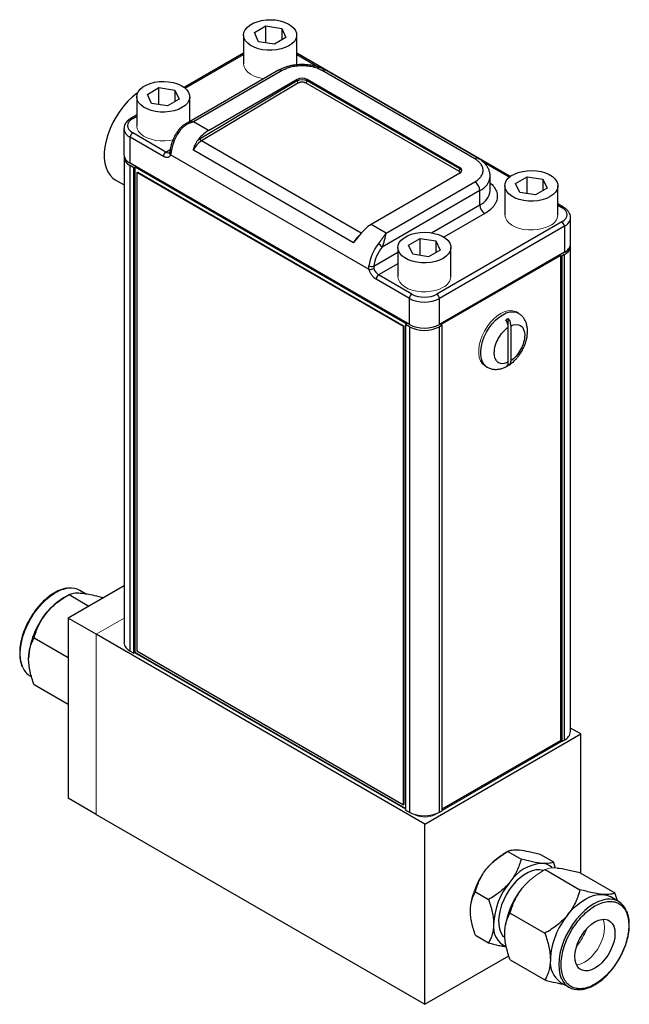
# Model space of a CAD drawing. Header units: inches. Extents: x 3.9 to 15.7, y 1.4 to 9.7.
# Tile 5 of 5: x 13 to 15.7, y 3.8 to 8.2. Entities that reach past the tile are written whole.
import ezdxf

# ---------------------------------------------------------------- set-up
doc = ezdxf.new("R2010")
doc.units = ezdxf.units.IN
doc.header["$MEASUREMENT"] = 0

msp = doc.modelspace()

# ---------------------------------------------------------------- linework, layer by layer
at = {"color": 7, "linetype": 'Continuous', "lineweight": 25}
for p, q in [((14.0571, 8.0997), (14.1081, 8.1292)), ((14.1081, 8.1292), (14.1778, 8.1184)), ((14.1081, 8.0545), (14.1081, 8.1292)), ((14.0096, 8.0889), (14.0096, 7.9613)), ((14.0758, 8.0595), (14.0571, 8.0997)), ((14.1778, 8.1184), (14.1965, 8.0781)), ((14.1778, 8.1184), (14.1778, 8.0674)), ((14.244, 7.9613), (14.244, 8.0889)), ((14.1455, 8.0487), (14.0758, 8.0595)), ((14.1965, 8.0781), (14.1455, 8.0487)), ((14.0096, 8.0087), (13.7475, 7.8574)), ((15.187, 7.4643), (14.244, 8.0087)), ((14.1638, 7.9331), (13.7502, 7.6943)), ((14.1795, 7.9316), (13.7879, 7.7055)), ((15.0305, 7.5423), (14.3563, 7.9316)), ((15.0461, 7.5439), (14.3719, 7.9331)), ((14.2458, 7.8867), (13.8174, 7.6307)), ((14.2512, 7.8775), (13.8228, 7.6216)), ((13.8542, 7.6672), (14.2458, 7.8933)), ((14.2458, 7.8867), (14.2458, 7.8933)), ((14.2847, 7.8779), (14.959, 7.4887)), ((14.29, 7.8933), (14.9642, 7.5041)), ((14.29, 7.887), (14.29, 7.8933)), ((14.9642, 7.4978), (14.29, 7.887)), ((13.5847, 7.827), (13.6358, 7.8565)), ((13.6034, 7.7868), (13.5847, 7.827)), ((13.6358, 7.8565), (13.7055, 7.8457)), ((13.6358, 7.7818), (13.6358, 7.8565)), ((13.7055, 7.8457), (13.7242, 7.8055)), ((13.7055, 7.8457), (13.7055, 7.7947)), ((13.5373, 7.8162), (13.5373, 7.6887)), ((13.6731, 7.776), (13.6034, 7.7868)), ((13.7242, 7.8055), (13.6731, 7.776)), ((13.7716, 7.7067), (13.7716, 7.8162)), ((13.5373, 7.736), (13.5118, 7.7213)), ((13.7521, 7.6954), (13.7504, 7.6941)), ((13.8542, 7.6672), (13.7879, 7.7055)), ((13.4811, 7.6759), (13.4811, 7.5609)), ((13.6664, 7.5721), (13.5197, 7.6568)), ((13.5086, 7.5226), (13.5086, 7.6376)), ((13.6553, 7.5529), (13.5086, 7.6376)), ((14.4954, 7.1713), (13.7876, 7.58)), ((13.4813, 7.5511), (13.4813, 5.4076)), ((14.7414, 6.8109), (13.5086, 7.5226)), ((14.5636, 7.0536), (13.6864, 7.56)), ((13.5252, 7.5032), (13.5088, 7.5127)), ((13.5088, 5.3693), (13.5088, 7.5127)), ((13.5252, 7.5032), (13.5305, 7.5063)), ((13.5252, 5.3598), (13.5252, 7.5032)), ((13.5305, 7.5063), (14.7301, 6.8137)), ((13.5305, 5.3628), (13.5305, 7.5063)), ((13.5381, 7.4815), (13.5417, 7.4835)), ((14.7155, 6.8018), (13.5381, 7.4815)), ((13.5381, 7.4815), (13.5381, 5.3707)), ((14.9642, 7.4785), (14.5726, 7.2525)), ((14.9642, 7.4978), (14.9642, 7.5041)), ((13.4426, 7.4502), (13.4813, 7.4278)), ((14.6389, 7.2142), (15.0305, 7.4403)), ((15.0983, 7.4025), (15.0983, 7.4658)), ((15.2104, 7.4339), (15.2614, 7.4634)), ((15.2291, 7.3937), (15.2104, 7.4339)), ((15.2614, 7.4634), (15.3311, 7.4526)), ((15.2614, 7.3887), (15.2614, 7.4634)), ((15.3311, 7.4526), (15.3498, 7.4124)), ((15.3311, 7.4526), (15.3311, 7.4016)), ((15.0526, 7.402), (14.6212, 7.153)), ((15.0526, 7.3387), (15.0526, 7.402)), ((15.1629, 7.4231), (15.1629, 7.2956)), ((15.2988, 7.3829), (15.2291, 7.3937)), ((15.3498, 7.4124), (15.2988, 7.3829)), ((15.3973, 7.2956), (15.3973, 7.4231)), ((15.4227, 7.3282), (15.3973, 7.3429)), ((15.4149, 7.2637), (14.863, 6.9451)), ((15.4534, 7.1678), (15.4534, 7.2828)), ((14.6389, 7.2142), (14.5726, 7.2525)), ((15.4259, 7.2445), (14.874, 6.9259)), ((15.4259, 7.2445), (15.4259, 7.1295)), ((14.738, 7.1612), (14.7891, 7.1907)), ((14.7891, 7.1907), (14.8588, 7.1799)), ((14.7891, 7.116), (14.7891, 7.1907)), ((14.8588, 7.1799), (14.8774, 7.1397)), ((14.8588, 7.1799), (14.8588, 7.1289)), ((14.6906, 7.1505), (14.6906, 7.0229)), ((14.7567, 7.121), (14.738, 7.1612)), ((14.8774, 7.1397), (14.8264, 7.1102)), ((15.4259, 7.1295), (14.874, 6.8109)), ((14.9249, 7.0229), (14.9249, 7.1505)), ((15.4533, 5.0145), (15.4533, 7.158)), ((14.8264, 7.1102), (14.7567, 7.121)), ((14.8804, 6.8109), (15.409, 7.116)), ((15.409, 7.116), (15.4143, 7.113)), ((15.409, 7.116), (15.409, 4.9726)), ((15.4257, 7.1196), (15.4143, 7.113)), ((15.4143, 7.113), (15.4143, 4.9695)), ((15.4257, 7.1196), (15.4257, 4.9762)), ((14.7414, 6.9259), (14.5947, 7.0106)), ((14.7525, 6.9451), (14.6058, 7.0298)), ((14.7414, 6.8109), (14.7414, 6.9259)), ((14.874, 6.8109), (14.874, 6.9259)), ((15.1783, 6.7989), (15.1783, 6.8377)), ((15.2223, 6.8611), (15.2134, 6.8662)), ((14.7155, 6.8018), (14.719, 6.8038)), ((14.7155, 4.691), (14.7155, 6.8018)), ((14.7301, 6.8137), (14.7248, 6.8107)), ((14.7413, 6.8012), (14.7248, 6.8107)), ((14.7248, 6.8107), (14.7248, 4.6673)), ((14.7413, 6.8012), (14.7413, 4.6578)), ((14.8857, 6.8078), (14.8742, 6.8012)), ((14.8742, 4.6578), (14.8742, 6.8012)), ((14.8857, 6.8078), (14.8804, 6.8109)), ((14.8857, 4.6644), (14.8857, 6.8078)), ((15.1783, 6.6442), (15.1783, 6.7989)), ((15.1889, 6.805), (15.1889, 6.6504)), ((15.0759, 6.628), (15.0848, 6.6229)), ((15.0884, 6.621), (15.0849, 6.6228)), ((13.4813, 5.6574), (13.2343, 5.5149)), ((13.2385, 5.6181), (13.2146, 5.6043)), ((13.2386, 5.6182), (13.3259, 5.5678)), ((13.3114, 5.6224), (13.2869, 5.6366)), ((13.2343, 5.5149), (13.2343, 4.7193)), ((13.3582, 5.4434), (13.2343, 5.5149)), ((14.81, 4.6053), (13.3582, 5.4434)), ((13.2343, 5.3389), (13.0839, 5.4257)), ((13.5088, 5.3693), (13.5252, 5.3598)), ((13.5305, 5.3628), (13.5252, 5.3598)), ((14.7248, 4.6734), (13.5305, 5.3628)), ((13.5381, 5.3707), (14.7155, 4.691)), ((13.0682, 5.2577), (13.0735, 5.2546)), ((13.2343, 5.1327), (13.0839, 5.2195)), ((14.81, 4.6053), (15.499, 5.003)), ((15.499, 5.003), (15.4533, 5.0294)), ((15.499, 4.3887), (15.499, 5.003)), ((15.409, 4.9726), (14.8857, 4.6705)), ((15.4143, 4.9695), (15.409, 4.9726)), ((15.4143, 4.9695), (15.4257, 4.9762)), ((13.3582, 4.6477), (13.2343, 4.7193)), ((14.719, 4.6931), (14.7155, 4.691)), ((14.7248, 4.6673), (14.7413, 4.6578)), ((14.8742, 4.6578), (14.8857, 4.6644)), ((13.3582, 4.6477), (14.81, 3.8096)), ((14.81, 3.8096), (14.81, 4.6053)), ((15.1767, 4.4845), (15.1545, 4.4717)), ((15.1767, 4.4846), (15.2348, 4.451)), ((15.3204, 4.4717), (15.3784, 4.4382)), ((15.3868, 4.4106), (15.3784, 4.4382)), ((15.3411, 4.4044), (15.4947, 4.3157)), ((15.4957, 4.3906), (15.6494, 4.3019)), ((15.0331, 4.3059), (15.0912, 4.2724)), ((15.6652, 4.2637), (15.628, 4.2851)), ((15.6601, 4.2666), (15.6494, 4.3019)), ((15.1864, 4.212), (15.3401, 4.1233)), ((15.0331, 4.1144), (15.0912, 4.0808)), ((14.81, 3.8096), (15.181, 4.0238)), ((15.1864, 4.0058), (15.3401, 3.917)), ((15.4093, 3.9062), (15.4464, 3.8848))]:
    msp.add_line(p, q, dxfattribs=at)
at = {"color": 8, "linetype": 'Continuous', "lineweight": 25}
for p, q in [((13.7513, 7.8543), (14.0096, 8.0034)), ((14.244, 8.0034), (14.3438, 7.9457)), ((13.5197, 7.7205), (13.5373, 7.7307)), ((14.5289, 7.214), (13.8228, 7.6216)), ((13.6664, 7.5721), (13.6852, 7.5829)), ((15.069, 7.5271), (15.1832, 7.4612)), ((14.8393, 7.2156), (15.0526, 7.3387)), ((15.3973, 7.3376), (15.4149, 7.3274)), ((15.0747, 7.3005), (14.8941, 7.1962)), ((14.5845, 7.0685), (14.6906, 7.1297)), ((14.6906, 7.0787), (14.6058, 7.0298)), ((14.766, 4.6475), (14.766, 4.6468)), ((14.8544, 4.6468), (14.8544, 4.649))]:
    msp.add_line(p, q, dxfattribs=at)
at = {"color": 144, "linetype": 'Continuous', "lineweight": 18}
for p, q in [((14.244, 7.9613), (14.2438, 7.9571)), ((14.719, 6.8038), (13.5417, 7.4835)), ((14.719, 4.6931), (14.719, 6.8038)), ((13.4813, 5.5144), (13.3582, 5.4434)), ((13.3582, 5.4434), (13.3582, 4.6477)), ((13.528, 5.3614), (14.7248, 4.6705)), ((14.8857, 4.6648), (15.4139, 4.9697)), ((14.8544, 4.6468), (14.867, 4.654)), ((14.7633, 4.6483), (14.766, 4.6468))]:
    msp.add_line(p, q, dxfattribs=at)
at = {"color": 7, "linetype": 'Continuous', "lineweight": 25, "flags": 128}
for points in [[(14.2097, 8.0411), (14.1935, 8.0333), (14.1753, 8.0273), (14.1554, 8.0233), (14.1347, 8.0214), (14.1137, 8.0217), (14.0931, 8.0241), (14.0736, 8.0286), (14.0558, 8.0351), (14.0403, 8.0433), (14.0276, 8.0529), (14.018, 8.0637), (14.012, 8.0753), (14.0096, 8.0874), (14.011, 8.0995), (14.0162, 8.1113), (14.0249, 8.1223), (14.0368, 8.1323), (14.0517, 8.1408), (14.069, 8.1478), (14.0881, 8.1528), (14.1085, 8.1557), (14.1294, 8.1566), (14.1503, 8.1552), (14.1704, 8.1517), (14.1891, 8.1462), (14.2059, 8.1389), (14.22, 8.1299), (14.2312, 8.1196), (14.239, 8.1084), (14.2432, 8.0965), (14.2437, 8.0844), (14.2404, 8.0724), (14.2335, 8.0609), (14.2231, 8.0504), (14.2097, 8.0411)], [(13.7373, 7.7684), (13.7212, 7.7606), (13.7029, 7.7546), (13.6831, 7.7506), (13.6623, 7.7487), (13.6413, 7.749), (13.6207, 7.7514), (13.6012, 7.756), (13.5835, 7.7624), (13.5679, 7.7706), (13.5552, 7.7802), (13.5457, 7.7911), (13.5396, 7.8027), (13.5373, 7.8147), (13.5387, 7.8268), (13.5438, 7.8386), (13.5525, 7.8496), (13.5645, 7.8596), (13.5793, 7.8682), (13.5966, 7.8751), (13.6157, 7.8801), (13.6361, 7.8831), (13.6571, 7.8839), (13.678, 7.8825), (13.6981, 7.879), (13.7168, 7.8735), (13.7335, 7.8662), (13.7477, 7.8572), (13.7589, 7.8469), (13.7667, 7.8357), (13.7709, 7.8238), (13.7714, 7.8117), (13.7681, 7.7997), (13.7611, 7.7883), (13.7508, 7.7777), (13.7373, 7.7684)], [(13.5411, 7.8334), (13.5392, 7.832), (13.5187, 7.8157), (13.4989, 7.7968), (13.48, 7.7756), (13.4624, 7.7525), (13.4463, 7.7279), (13.432, 7.7021), (13.4197, 7.6755), (13.4097, 7.6486), (13.402, 7.6218), (13.3968, 7.5954), (13.3942, 7.57), (13.3942, 7.5459), (13.3968, 7.5235), (13.402, 7.5032), (13.4097, 7.4852), (13.4197, 7.4699), (13.432, 7.4575), (13.4426, 7.4502)], [(13.5115, 7.7211), (13.5118, 7.7213), (13.5119, 7.7213)], [(15.3629, 7.3753), (15.3468, 7.3675), (15.3285, 7.3615), (15.3087, 7.3575), (15.288, 7.3556), (15.267, 7.3559), (15.2464, 7.3583), (15.2269, 7.3629), (15.2091, 7.3693), (15.1936, 7.3775), (15.1809, 7.3871), (15.1713, 7.398), (15.1653, 7.4096), (15.1629, 7.4216), (15.1643, 7.4337), (15.1695, 7.4455), (15.1782, 7.4565), (15.1901, 7.4665), (15.205, 7.4751), (15.2223, 7.482), (15.2414, 7.487), (15.2618, 7.49), (15.2827, 7.4908), (15.3036, 7.4894), (15.3237, 7.4859), (15.3424, 7.4804), (15.3591, 7.4731), (15.3733, 7.4641), (15.3845, 7.4538), (15.3923, 7.4426), (15.3965, 7.4307), (15.397, 7.4186), (15.3937, 7.4066), (15.3868, 7.3952), (15.3764, 7.3846), (15.3629, 7.3753)], [(14.8906, 7.1026), (14.8745, 7.0948), (14.8562, 7.0889), (14.8364, 7.0849), (14.8156, 7.083), (14.7946, 7.0832), (14.774, 7.0857), (14.7545, 7.0902), (14.7367, 7.0966), (14.7212, 7.1048), (14.7085, 7.1145), (14.699, 7.1253), (14.6929, 7.1369), (14.6906, 7.1489), (14.692, 7.161), (14.6971, 7.1728), (14.7058, 7.1838), (14.7178, 7.1938), (14.7326, 7.2024), (14.7499, 7.2093), (14.769, 7.2143), (14.7894, 7.2173), (14.8104, 7.2181), (14.8312, 7.2167), (14.8514, 7.2132), (14.8701, 7.2077), (14.8868, 7.2004), (14.901, 7.1914), (14.9122, 7.1812), (14.92, 7.1699), (14.9242, 7.158), (14.9247, 7.1459), (14.9214, 7.1339), (14.9144, 7.1225), (14.9041, 7.1119), (14.8906, 7.1026)], [(15.3327, 4.4001), (15.3313, 4.4005), (15.3165, 4.4033), (15.3004, 4.4027), (15.2834, 4.3988), (15.2659, 4.3917), (15.2482, 4.3814), (15.2306, 4.3683), (15.2137, 4.3526), (15.1976, 4.3347), (15.1828, 4.3148), (15.1696, 4.2935), (15.1583, 4.2713), (15.149, 4.2485), (15.1421, 4.2256), (15.1376, 4.2032), (15.1357, 4.1817), (15.1363, 4.1617), (15.1395, 4.1434), (15.1453, 4.1273), (15.1534, 4.1138), (15.1623, 4.1042)], [(15.4413, 4.2057), (15.4595, 4.2265), (15.4786, 4.2451), (15.4985, 4.2611), (15.5187, 4.2743), (15.5389, 4.2844), (15.5587, 4.2913), (15.5779, 4.2948), (15.596, 4.295)], [(15.596, 4.295), (15.6128, 4.2917), (15.628, 4.2851)], [(15.5611, 4.1732), (15.5764, 4.1805), (15.5913, 4.1845), (15.6053, 4.1851), (15.6179, 4.1821), (15.6288, 4.1758), (15.6376, 4.1664), (15.6441, 4.154), (15.6481, 4.1391), (15.6495, 4.1222), (15.6481, 4.1037), (15.6441, 4.0842), (15.6376, 4.0643), (15.6288, 4.0446), (15.6179, 4.0258), (15.6053, 4.0083), (15.5913, 3.9927), (15.5764, 3.9795), (15.5611, 3.9691), (15.5457, 3.9618), (15.5309, 3.9578), (15.5169, 3.9572), (15.5043, 3.9602), (15.4934, 3.9665), (15.4845, 3.9759), (15.478, 3.9883), (15.474, 4.0032), (15.4727, 4.0201), (15.474, 4.0386), (15.478, 4.0581), (15.4845, 4.078), (15.4934, 4.0977), (15.5043, 4.1165), (15.5169, 4.134), (15.5309, 4.1496), (15.5457, 4.1628), (15.5611, 4.1732)]]:
    msp.add_lwpolyline(points, dxfattribs=at)
at = {"color": 144, "linetype": 'Continuous', "lineweight": 18, "flags": 128}
for points in [[(14.0989, 7.8956), (14.0931, 7.8965), (14.0736, 7.9011), (14.0558, 7.9075), (14.0403, 7.9157), (14.0276, 7.9253), (14.018, 7.9361), (14.012, 7.9478), (14.0096, 7.9598), (14.0096, 7.9613)], [(13.6976, 7.6258), (13.6831, 7.6231), (13.6623, 7.6212), (13.6413, 7.6214), (13.6207, 7.6239), (13.6012, 7.6284), (13.5835, 7.6348), (13.5679, 7.643), (13.5552, 7.6527), (13.5457, 7.6635), (13.5396, 7.6751), (13.5373, 7.6871), (13.5373, 7.6887)], [(15.3629, 7.2477), (15.3468, 7.2399), (15.3285, 7.234), (15.3087, 7.23), (15.288, 7.2281), (15.267, 7.2283), (15.2464, 7.2308), (15.2269, 7.2353), (15.2091, 7.2417), (15.1936, 7.2499), (15.1809, 7.2596), (15.1713, 7.2704), (15.1653, 7.282), (15.1629, 7.294), (15.1629, 7.2956)], [(14.8906, 6.975), (14.8745, 6.9673), (14.8562, 6.9613), (14.8364, 6.9573), (14.8156, 6.9554), (14.7946, 6.9556), (14.774, 6.9581), (14.7545, 6.9626), (14.7367, 6.969), (14.7212, 6.9772), (14.7085, 6.9869), (14.699, 6.9977), (14.6929, 7.0093), (14.6906, 7.0214), (14.6906, 7.0229)], [(15.0759, 6.628), (15.0731, 6.6297), (15.0633, 6.6387), (15.0556, 6.6506), (15.0504, 6.6651), (15.0478, 6.6819), (15.0478, 6.7004), (15.0504, 6.7202), (15.0556, 6.7408), (15.0633, 6.7615), (15.0731, 6.7818), (15.085, 6.8012), (15.0984, 6.8191), (15.1131, 6.835), (15.1287, 6.8486), (15.1447, 6.8593), (15.1607, 6.8671), (15.1762, 6.8715), (15.1909, 6.8725), (15.2044, 6.8701), (15.2134, 6.8662)], [(15.5962, 4.1851), (15.5982, 4.1805), (15.6022, 4.1657), (15.6035, 4.1487), (15.6022, 4.1302), (15.5982, 4.1107), (15.5917, 4.0908), (15.5828, 4.0712), (15.5719, 4.0523), (15.5593, 4.0348), (15.5454, 4.0192), (15.5305, 4.006), (15.5151, 3.9956), (15.4998, 3.9883), (15.4849, 3.9843), (15.48, 3.9837)]]:
    msp.add_lwpolyline(points, dxfattribs=at)
at = {"color": 8, "linetype": 'Continuous', "lineweight": 25, "flags": 128}
for points in [[(13.7313, 7.671), (13.7293, 7.6721), (13.7275, 7.6729), (13.7262, 7.6733), (13.7252, 7.6733), (13.7247, 7.673)], [(13.6895, 7.5745), (13.6875, 7.5759), (13.6861, 7.5773), (13.6852, 7.5788), (13.6848, 7.5803), (13.6849, 7.5809)], [(15.0849, 6.6228), (15.082, 6.6246), (15.0721, 6.6336), (15.0645, 6.6455), (15.0593, 6.66), (15.0566, 6.6768), (15.0566, 6.6953), (15.0593, 6.7151), (15.0645, 6.7357), (15.0721, 6.7564), (15.082, 6.7767), (15.0938, 6.7961), (15.1072, 6.814), (15.1219, 6.8299), (15.1375, 6.8435), (15.1535, 6.8542), (15.1695, 6.862), (15.1851, 6.8664), (15.1998, 6.8674), (15.2132, 6.865), (15.2222, 6.8611)], [(13.0343, 5.2971), (13.0281, 5.3147), (13.0242, 5.3353), (13.0229, 5.3579), (13.0242, 5.3819), (13.0281, 5.4071), (13.0346, 5.433), (13.0436, 5.4591), (13.0548, 5.485), (13.0682, 5.5103), (13.0834, 5.5345), (13.1002, 5.5572), (13.1183, 5.578), (13.1375, 5.5966), (13.1574, 5.6126), (13.1775, 5.6258)], [(15.6139, 4.2733), (15.5958, 4.2699), (15.576, 4.263), (15.5558, 4.2528), (15.5356, 4.2397), (15.5158, 4.2236), (15.4966, 4.2051), (15.4784, 4.1843), (15.4616, 4.1616), (15.4464, 4.1374), (15.4331, 4.1121), (15.4218, 4.0862), (15.4129, 4.0601), (15.4064, 4.0342), (15.4024, 4.009), (15.4011, 3.9849), (15.4024, 3.9624), (15.4064, 3.9417), (15.4125, 3.9242)]]:
    msp.add_lwpolyline(points, dxfattribs=at)
at = {"color": 8, "linetype": 'Continuous', "lineweight": 25}
for centre, radius, start, end in [((14.1703, 7.9188), 0.0157, 54.3824, 114.3071), ((14.3654, 7.9188), 0.0157, 65.6929, 125.6176), ((13.5151, 7.7141), 0.00788, 54.4274, 113.7923), ((13.5259, 7.679), 0.0449, 183.7317, 247.2935), ((13.6755, 7.5845), 0.0154, 233.7515, 294.7437), ((13.6937, 7.5686), 0.0113, 161.5235, 229.8511), ((15.0396, 7.5295), 0.0158, 66.2748, 125.5667), ((15.022, 7.4722), 0.0766, 293.5191, 355.4106), ((15.0208, 7.4098), 0.0779, 294.0743, 354.6056), ((15.4195, 7.321), 0.00789, 66.3263, 125.5622), ((15.4064, 7.2875), 0.0472, 294.4028, 353.9827), ((14.5848, 7.132), 0.0977, 127.3576, 156.2576), ((13.2553, 5.4975), 0.15, 97.2194, 121.2349)]:
    msp.add_arc(centre, radius, start, end, dxfattribs=at)
at = {"color": 7, "linetype": 'Continuous', "lineweight": 25}
for centre, radius, start, end in [((14.2679, 7.8506), 0.048, 62.6097, 117.3903), ((14.2574, 7.8874), 0.0117, 183.6388, 237.5208), ((14.2784, 7.8876), 0.0116, 303.2297, 357.3477), ((13.5326, 7.6365), 0.024, 122.6055, 177.3945), ((13.8881, 7.5457), 0.2007, 141.347, 171.7316), ((13.9414, 7.5239), 0.1678, 121.3292, 144.4669), ((13.8746, 7.5422), 0.0948, 123.1116, 156.5236), ((13.8291, 7.6315), 0.0117, 183.6388, 237.5208), ((13.6793, 7.5518), 0.024, 122.6055, 177.3945), ((13.5281, 7.5655), 0.0472, 185.6948, 245.6253), ((13.5263, 7.5539), 0.0448, 177.766, 246.9277), ((14.9526, 7.4983), 0.0116, 303.2297, 357.3477), ((14.9593, 7.4913), 0.0136, 290.7834, 69.2166), ((15.0046, 7.3998), 0.048, 2.6055, 57.3945), ((15.1005, 7.3409), 0.048, 182.6055, 237.3945), ((15.4019, 7.2434), 0.024, 2.6055, 57.3945), ((14.6599, 7.1092), 0.1678, 121.3292, 144.4669), ((14.7612, 7.0416), 0.2007, 141.347, 171.7316), ((14.5726, 7.112), 0.0636, 40.1489, 59.9206), ((15.4094, 7.1601), 0.0437, 292.0528, 3.2534), ((15.4065, 7.1724), 0.0472, 294.3747, 354.3052), ((14.5758, 7.095), 0.0279, 241.5925, 288.1808), ((14.5663, 7.0915), 0.038, 265.9189, 299.4458), ((14.6323, 7.0708), 0.0488, 194.6814, 237.1121), ((14.6187, 7.0095), 0.024, 122.6055, 177.3945), ((14.7654, 6.9248), 0.024, 122.6055, 177.3945), ((14.8077, 7.0539), 0.1441, 242.6097, 297.3903), ((14.85, 6.9248), 0.024, 2.6055, 57.3945), ((15.2329, 6.7308), 0.12, 117.0735, 122.9212), ((14.8077, 6.9295), 0.1445, 242.6097, 297.3903), ((14.8077, 6.9388), 0.1441, 242.6097, 297.3903), ((15.113, 6.7307), 0.12, 297.0735, 302.9212), ((13.2464, 5.562), 0.0849, 61.4927, 96.7046), ((13.3618, 5.3605), 0.2848, 121.1127, 142.0209), ((13.3954, 5.321), 0.3358, 140.2279, 177.3607), ((13.5283, 5.4123), 0.0473, 185.6948, 245.6253), ((13.112, 5.3297), 0.0843, 202.7663, 238.6699), ((15.4062, 5.0192), 0.0473, 294.3747, 354.3052), ((14.8077, 4.7861), 0.1445, 242.6097, 297.3903), ((15.3399, 4.2467), 0.1854, 93.4295, 146.5651), ((15.3236, 4.3622), 0.0698, 47.1871, 85.6872), ((15.4248, 4.1494), 0.3118, 140.2279, 177.3607), ((15.4766, 4.12), 0.3116, 138.4081, 162.6133), ((15.5071, 4.1007), 0.3466, 145.8812, 170.3377), ((15.625, 4.1942), 0.0799, 22.5362, 98.0051), ((15.6994, 3.9909), 0.3358, 140.2279, 177.3607), ((15.2053, 4.1502), 0.0929, 171.6306, 246.7317), ((15.474, 3.9958), 0.1105, 174.5293, 234.1585), ((15.4865, 3.9542), 0.0798, 202.1215, 276.9482)]:
    msp.add_arc(centre, radius, start, end, dxfattribs=at)
at = {"color": 144, "linetype": 'Continuous', "lineweight": 18}
for centre, radius, start, end in [((15.3389, 7.3012), 0.0586, 294.1844, 354.4954), ((14.8666, 7.0285), 0.0586, 294.1844, 354.4954), ((14.8102, 4.732), 0.0961, 242.6097, 297.3903), ((15.2776, 4.2636), 0.2418, 120.6133, 134.5662), ((15.3299, 4.2029), 0.3208, 146.2719, 170.6856), ((15.2523, 4.2494), 0.2925, 321.2894, 338.716)]:
    msp.add_arc(centre, radius, start, end, dxfattribs=at)
at = {"color": 7, "linetype": 'Continuous', "lineweight": 25}
for points, knots in [([(14.2679, 7.9584), (14.2603, 7.9582), (14.2497, 7.958), (14.2342, 7.9562), (14.2212, 7.9541), (14.2062, 7.9506), (14.1912, 7.9459), (14.1768, 7.9401), (14.1681, 7.9354), (14.1639, 7.9331)], [0, 0, 0, 0, 0.199399, 0.280944, 0.41553, 0.554214, 0.702079, 0.855441, 1, 1, 1, 1]), ([(14.3717, 7.9329), (14.3694, 7.9343), (14.3623, 7.9386), (14.3489, 7.9443), (14.3319, 7.95), (14.3159, 7.9538), (14.3012, 7.9563), (14.2857, 7.958), (14.2746, 7.9583), (14.2679, 7.9584)], [0, 0, 0, 0, 0.080274, 0.254596, 0.420902, 0.585891, 0.705493, 0.822492, 1, 1, 1, 1]), ([(14.3563, 7.9316), (14.3552, 7.9322), (14.353, 7.9334), (14.3496, 7.9352), (14.3461, 7.9368), (14.3424, 7.9385), (14.3367, 7.9408), (14.3285, 7.9438), (14.3174, 7.9469), (14.3058, 7.9494), (14.2893, 7.9519), (14.2679, 7.9532), (14.2464, 7.9519), (14.23, 7.9494), (14.2183, 7.9469), (14.2072, 7.9438), (14.1982, 7.9405), (14.1908, 7.9374), (14.185, 7.9346), (14.1813, 7.9326), (14.1795, 7.9316)], [0, 0, 0, 0, 0.0233358, 0.0466288, 0.0699105, 0.0932121, 0.1165649, 0.1783022, 0.2400921, 0.3044035, 0.3687678, 0.5000056, 0.6312435, 0.695555, 0.7599192, 0.8216565, 0.8834464, 0.92231, 0.9611128, 1, 1, 1, 1]), ([(14.2512, 7.8775), (14.2516, 7.8778), (14.2526, 7.8784), (14.2543, 7.8792), (14.2563, 7.8799), (14.2594, 7.8809), (14.2634, 7.8816), (14.268, 7.8819), (14.2725, 7.8817), (14.2767, 7.881), (14.2803, 7.88), (14.2827, 7.879), (14.2841, 7.8782), (14.2847, 7.8779)], [0, 0, 0, 0, 0.052807, 0.110427, 0.172871, 0.240209, 0.391537, 0.500059, 0.608835, 0.759895, 0.848708, 0.928714, 1, 1, 1, 1]), ([(13.512, 7.7212), (13.5106, 7.7205), (13.5058, 7.7179), (13.4988, 7.7123), (13.4912, 7.7044), (13.4855, 7.6954), (13.4818, 7.6858), (13.4815, 7.6792), (13.4813, 7.6761)], [0, 0, 0, 0, 0.072975, 0.258394, 0.446952, 0.637897, 0.831947, 1, 1, 1, 1]), ([(13.7502, 7.6943), (13.7455, 7.6914), (13.7359, 7.6854), (13.7285, 7.6772), (13.7247, 7.673)], [0, 0, 0, 0, 0.487188, 1, 1, 1, 1]), ([(13.7879, 7.7055), (13.7869, 7.7052), (13.7843, 7.7045), (13.7791, 7.7027), (13.7721, 7.7001), (13.7644, 7.6967), (13.7569, 7.6927), (13.7499, 7.6883), (13.7438, 7.6838), (13.7389, 7.6794), (13.7349, 7.6753), (13.7325, 7.6724), (13.7313, 7.671)], [0, 0, 0, 0, 0.046628, 0.125031, 0.250332, 0.385259, 0.500578, 0.630246, 0.749651, 0.835735, 0.91911, 1, 1, 1, 1]), ([(13.7248, 7.673), (13.7245, 7.6727), (13.7218, 7.6694), (13.7162, 7.6616), (13.7114, 7.6536), (13.7086, 7.6492)], [0, 0, 0, 0, 0.03889, 0.45993, 1, 1, 1, 1]), ([(13.7086, 7.6492), (13.7054, 7.6432), (13.7009, 7.6348), (13.6954, 7.622), (13.6914, 7.611), (13.6879, 7.5981), (13.6857, 7.5879), (13.6851, 7.5822), (13.685, 7.5809)], [0, 0, 0, 0, 0.2690266, 0.3783823, 0.5585864, 0.7436273, 0.9402065, 1, 1, 1, 1]), ([(13.7876, 7.58), (13.788, 7.5815), (13.7886, 7.5842), (13.7896, 7.5879), (13.7908, 7.5919), (13.7923, 7.5964), (13.7943, 7.602), (13.7966, 7.6074), (13.7993, 7.6126), (13.802, 7.6173), (13.804, 7.6201), (13.8049, 7.6214)], [0, 0, 0, 0, 0.103438, 0.18667, 0.249696, 0.381921, 0.499629, 0.640136, 0.770202, 0.890058, 1, 1, 1, 1]), ([(13.6829, 7.5721), (13.6827, 7.5716), (13.6821, 7.5704), (13.6821, 7.5705), (13.6819, 7.5705), (13.6819, 7.5705)], [0, 0, 0, 0, 0.3858101, 0.8968348, 1, 1, 1, 1]), ([(13.6849, 7.5808), (13.6846, 7.5788), (13.684, 7.5753), (13.6833, 7.5732), (13.683, 7.5723)], [0, 0, 0, 0, 0.5696093, 1, 1, 1, 1]), ([(13.6895, 7.5745), (13.6893, 7.5736), (13.6891, 7.5718), (13.6887, 7.5692), (13.6882, 7.5667), (13.6877, 7.5643), (13.6871, 7.5621), (13.6866, 7.5607), (13.6864, 7.56)], [0, 0, 0, 0, 0.168935, 0.33636, 0.502722, 0.668475, 0.834081, 1, 1, 1, 1]), ([(13.6864, 7.56), (13.6862, 7.5594), (13.6857, 7.5583), (13.6849, 7.5567), (13.6839, 7.5553), (13.6829, 7.5539), (13.6811, 7.5521), (13.6784, 7.5502), (13.6744, 7.5487), (13.6699, 7.5482), (13.6657, 7.5488), (13.6619, 7.5498), (13.6586, 7.5511), (13.6564, 7.5523), (13.6553, 7.5529)], [0, 0, 0, 0, 0.048984, 0.097724, 0.14639, 0.195159, 0.244202, 0.372023, 0.500031, 0.627852, 0.755859, 0.837333, 0.918445, 1, 1, 1, 1]), ([(15.0305, 7.4403), (15.0315, 7.4409), (15.0337, 7.4422), (15.0367, 7.4441), (15.0396, 7.4462), (15.0424, 7.4483), (15.0466, 7.4516), (15.0516, 7.4563), (15.0571, 7.4627), (15.0614, 7.4694), (15.0658, 7.4789), (15.068, 7.4913), (15.0658, 7.5037), (15.0614, 7.5132), (15.0571, 7.5199), (15.0516, 7.5263), (15.046, 7.5315), (15.0406, 7.5358), (15.0358, 7.5392), (15.0322, 7.5413), (15.0305, 7.5423)], [0, 0, 0, 0, 0.023336, 0.046629, 0.069911, 0.093212, 0.116565, 0.178302, 0.240092, 0.304403, 0.368768, 0.500006, 0.631244, 0.695555, 0.759919, 0.821657, 0.883446, 0.92231, 0.961113, 1, 1, 1, 1]), ([(15.0979, 7.4662), (15.098, 7.4687), (15.0982, 7.4765), (15.095, 7.4891), (15.0887, 7.5034), (15.0798, 7.5165), (15.0683, 7.5284), (15.0569, 7.5375), (15.0487, 7.5421), (15.0459, 7.5437)], [0, 0, 0, 0, 0.079288, 0.247689, 0.406541, 0.570301, 0.7382, 0.907423, 1, 1, 1, 1]), ([(15.4532, 7.2825), (15.4533, 7.2832), (15.4538, 7.2877), (15.4516, 7.296), (15.4468, 7.3067), (15.4392, 7.316), (15.431, 7.3232), (15.4248, 7.3268), (15.4225, 7.3281)], [0, 0, 0, 0, 0.032977, 0.248595, 0.454047, 0.664459, 0.874489, 1, 1, 1, 1]), ([(14.5233, 7.2067), (14.5227, 7.2058), (14.5213, 7.204), (14.5192, 7.2013), (14.5169, 7.1984), (14.5145, 7.1954), (14.5119, 7.1922), (14.509, 7.1886), (14.5057, 7.1846), (14.5024, 7.1805), (14.4989, 7.176), (14.4967, 7.1731), (14.4954, 7.1713)], [0, 0, 0, 0, 0.072212, 0.148782, 0.229807, 0.315373, 0.405551, 0.500401, 0.618084, 0.750325, 0.85242, 1, 1, 1, 1]), ([(14.6044, 7.167), (14.6051, 7.1679), (14.6065, 7.1696), (14.6085, 7.1722), (14.6105, 7.1749), (14.6124, 7.1776), (14.6152, 7.1815), (14.6189, 7.1867), (14.623, 7.1927), (14.6271, 7.1987), (14.631, 7.2043), (14.6345, 7.2089), (14.6371, 7.2122), (14.6384, 7.2137), (14.6389, 7.2142)], [0, 0, 0, 0, 0.0482501, 0.0973629, 0.1473893, 0.1983776, 0.2503736, 0.3697607, 0.4994377, 0.6147409, 0.7496762, 0.8749733, 0.9533787, 1, 1, 1, 1]), ([(14.6212, 7.153), (14.6217, 7.1539), (14.6226, 7.1558), (14.6239, 7.1587), (14.6251, 7.1616), (14.6262, 7.1645), (14.6273, 7.1673), (14.6289, 7.1721), (14.6308, 7.1788), (14.6323, 7.1845), (14.6332, 7.1881), (14.6336, 7.19), (14.6344, 7.1933), (14.6353, 7.1976), (14.6364, 7.2028), (14.6376, 7.2086), (14.6385, 7.2123), (14.6389, 7.2142)], [0, 0, 0, 0, 0.043024, 0.085359, 0.12712, 0.168405, 0.209294, 0.249847, 0.375777, 0.498984, 0.50988, 0.541323, 0.593059, 0.664795, 0.756367, 0.867909, 1, 1, 1, 1]), ([(14.5636, 7.0536), (14.5634, 7.0545), (14.563, 7.0564), (14.5626, 7.0593), (14.5623, 7.0621), (14.5622, 7.0649), (14.5623, 7.0677), (14.5625, 7.0696), (14.5626, 7.0705)], [0, 0, 0, 0, 0.1659192, 0.3315248, 0.4972784, 0.6636401, 0.8310651, 1, 1, 1, 1]), ([(14.5947, 7.0106), (14.5941, 7.011), (14.5928, 7.0118), (14.5908, 7.0131), (14.5888, 7.0146), (14.5869, 7.0162), (14.584, 7.0188), (14.5802, 7.0227), (14.5757, 7.0283), (14.5717, 7.0344), (14.5687, 7.0401), (14.5665, 7.0451), (14.5649, 7.0494), (14.564, 7.0522), (14.5636, 7.0536)], [0, 0, 0, 0, 0.048984, 0.097724, 0.14639, 0.195159, 0.244202, 0.372023, 0.500031, 0.627852, 0.755859, 0.837333, 0.918445, 1, 1, 1, 1]), ([(15.1783, 6.7989), (15.1783, 6.8014), (15.178, 6.804), (15.1771, 6.8095), (15.1764, 6.8123), (15.1737, 6.8207), (15.171, 6.8263), (15.1677, 6.8315)], [0, 0, 0, 0, 0.25, 0.25, 0.5, 0.5, 1, 1, 1, 1]), ([(15.1783, 6.8377), (15.1799, 6.8351), (15.1814, 6.8324), (15.184, 6.8269), (15.1852, 6.824), (15.1879, 6.8156), (15.1889, 6.8101), (15.1889, 6.805)], [0, 0, 0, 0, 0.25, 0.25, 0.5, 0.5, 1, 1, 1, 1]), ([(15.2378, 6.6933), (15.2413, 6.6998), (15.2463, 6.7089), (15.252, 6.7228), (15.2561, 6.7346), (15.2598, 6.7486), (15.2623, 6.7633), (15.2634, 6.7783), (15.2629, 6.7935), (15.2604, 6.8084), (15.2558, 6.8226), (15.249, 6.8358), (15.2399, 6.8475), (15.2307, 6.8561), (15.2241, 6.8596), (15.2219, 6.8608)], [0, 0, 0, 0, 0.10847, 0.151092, 0.221698, 0.294244, 0.371633, 0.452071, 0.534922, 0.619161, 0.703809, 0.788184, 0.872359, 0.9572, 1, 1, 1, 1]), ([(15.1783, 6.6442), (15.1614, 6.636), (15.1457, 6.6358), (15.1228, 6.6512), (15.1164, 6.6663), (15.1164, 6.7054), (15.1228, 6.7278), (15.1457, 6.7697), (15.1614, 6.7876), (15.1783, 6.7989)], [0, 0, 0, 0, 0.25, 0.25, 0.5, 0.5, 0.75, 0.75, 1, 1, 1, 1]), ([(15.1889, 6.805), (15.2057, 6.8132), (15.2214, 6.8135), (15.2444, 6.798), (15.2507, 6.7829), (15.2507, 6.7439), (15.2444, 6.7214), (15.2214, 6.6795), (15.2057, 6.6616), (15.1889, 6.6504)], [0, 0, 0, 0, 0.25, 0.25, 0.5, 0.5, 0.75, 0.75, 1, 1, 1, 1]), ([(15.1806, 6.6314), (15.1818, 6.6321), (15.1876, 6.6355), (15.1976, 6.6437), (15.2092, 6.6547), (15.2187, 6.6655), (15.2283, 6.6778), (15.2341, 6.6873), (15.2378, 6.6933)], [0, 0, 0, 0, 0.050378, 0.255566, 0.466292, 0.619882, 0.758873, 1, 1, 1, 1]), ([(15.0851, 6.6231), (15.0873, 6.6218), (15.0941, 6.6176), (15.1068, 6.614), (15.1223, 6.6122), (15.138, 6.6135), (15.1537, 6.6174), (15.1637, 6.6221), (15.1687, 6.6244)], [0, 0, 0, 0, 0.089498, 0.273847, 0.448496, 0.629199, 0.816312, 1, 1, 1, 1]), ([(15.1677, 6.6238), (15.1693, 6.6245), (15.1708, 6.6255), (15.1734, 6.6279), (15.1746, 6.6295), (15.1773, 6.6347), (15.1783, 6.6392), (15.1783, 6.6442)], [0, 0, 0, 0, 0.25, 0.25, 0.5, 0.5, 1, 1, 1, 1]), ([(15.1889, 6.6504), (15.1889, 6.6478), (15.1886, 6.6455), (15.1877, 6.6411), (15.187, 6.6391), (15.1843, 6.6339), (15.1816, 6.6313), (15.1783, 6.63)], [0, 0, 0, 0, 0.25, 0.25, 0.5, 0.5, 1, 1, 1, 1]), ([(13.2336, 5.6466), (13.2305, 5.6464), (13.2218, 5.6456), (13.2071, 5.6415), (13.1897, 5.6348), (13.1723, 5.6256), (13.1551, 5.6144), (13.1384, 5.6014), (13.1226, 5.5869), (13.108, 5.5714), (13.0957, 5.5567), (13.0853, 5.5429), (13.0754, 5.5286), (13.069, 5.5179), (13.0654, 5.5119)], [0, 0, 0, 0, 0.054424, 0.150703, 0.246604, 0.341994, 0.436673, 0.530318, 0.622154, 0.710171, 0.793592, 0.853523, 0.916728, 1, 1, 1, 1]), ([(13.1373, 5.5358), (13.1509, 5.5527), (13.1665, 5.5677), (13.1923, 5.5882), (13.2013, 5.5946), (13.2197, 5.6069), (13.2291, 5.6126), (13.2386, 5.6182)], [0, 0, 0, 0, 0.5, 0.5, 0.75, 0.75, 1, 1, 1, 1]), ([(13.2386, 5.6182), (13.2437, 5.6211), (13.2502, 5.6234), (13.2631, 5.6254), (13.2679, 5.6258), (13.2789, 5.6259), (13.2852, 5.6257), (13.292, 5.6251)], [0, 0, 0, 0, 0.5, 0.5, 0.75, 0.75, 1, 1, 1, 1]), ([(13.292, 5.6251), (13.3005, 5.624), (13.3179, 5.622), (13.3513, 5.6151), (13.3766, 5.6086), (13.3904, 5.605)], [0, 0, 0, 0, 0.306239, 0.621311, 1, 1, 1, 1]), ([(13.0839, 5.4257), (13.089, 5.4449), (13.0955, 5.4637), (13.1084, 5.4913), (13.1132, 5.5004), (13.1243, 5.5184), (13.1305, 5.5272), (13.1373, 5.5358)], [0, 0, 0, 0, 0.5, 0.5, 0.75, 0.75, 1, 1, 1, 1]), ([(13.0654, 5.5119), (13.061, 5.5039), (13.0548, 5.4927), (13.047, 5.4757), (13.0409, 5.4611), (13.0347, 5.4437), (13.0293, 5.4256), (13.0251, 5.407), (13.0221, 5.3882), (13.0206, 5.3697), (13.0206, 5.3516), (13.0222, 5.3343), (13.0256, 5.3181), (13.029, 5.3064), (13.0319, 5.3006), (13.0325, 5.2994)], [0, 0, 0, 0, 0.107955, 0.151421, 0.223298, 0.29737, 0.376257, 0.457926, 0.541582, 0.626624, 0.712681, 0.799551, 0.887166, 0.975595, 1, 1, 1, 1]), ([(13.06, 5.3364), (13.06, 5.3545), (13.0624, 5.3708), (13.0688, 5.393), (13.0714, 5.4), (13.0772, 5.4134), (13.0804, 5.4197), (13.0839, 5.4257)], [0, 0, 0, 0, 0.5, 0.5, 0.75, 0.75, 1, 1, 1, 1]), ([(13.0839, 5.2195), (13.0769, 5.2397), (13.071, 5.2596), (13.0646, 5.289), (13.0629, 5.2987), (13.0606, 5.3178), (13.06, 5.3273), (13.06, 5.3364)], [0, 0, 0, 0, 0.5, 0.5, 0.75, 0.75, 1, 1, 1, 1]), ([(15.0827, 4.4081), (15.0953, 4.4237), (15.1098, 4.4377), (15.1338, 4.4567), (15.1421, 4.4627), (15.1591, 4.4741), (15.1679, 4.4794), (15.1767, 4.4846)], [0, 0, 0, 0, 0.5, 0.5, 0.75, 0.75, 1, 1, 1, 1]), ([(15.1767, 4.4846), (15.1815, 4.4873), (15.1875, 4.4895), (15.1994, 4.4913), (15.2039, 4.4916), (15.2142, 4.4918), (15.22, 4.4915), (15.2263, 4.491)], [0, 0, 0, 0, 0.5, 0.5, 0.75, 0.75, 1, 1, 1, 1]), ([(15.2263, 4.491), (15.2389, 4.4898), (15.2534, 4.4875), (15.2774, 4.4824), (15.2857, 4.4805), (15.3028, 4.4763), (15.3115, 4.4741), (15.3204, 4.4717)], [0, 0, 0, 0, 0.5, 0.5, 0.75, 0.75, 1, 1, 1, 1]), ([(15.2348, 4.451), (15.2301, 4.4333), (15.2241, 4.4158), (15.2121, 4.3901), (15.2076, 4.3817), (15.1974, 4.365), (15.1916, 4.3568), (15.1852, 4.3489)], [0, 0, 0, 0, 0.5, 0.5, 0.75, 0.75, 1, 1, 1, 1]), ([(15.3289, 4.4318), (15.3162, 4.4329), (15.3017, 4.4353), (15.2778, 4.4403), (15.2694, 4.4422), (15.2524, 4.4464), (15.2437, 4.4487), (15.2348, 4.451)], [0, 0, 0, 0, 0.5, 0.5, 0.75, 0.75, 1, 1, 1, 1]), ([(15.3784, 4.4382), (15.3737, 4.4354), (15.3677, 4.4333), (15.3557, 4.4315), (15.3512, 4.4311), (15.341, 4.431), (15.3352, 4.4312), (15.3289, 4.4318)], [0, 0, 0, 0, 0.5, 0.5, 0.75, 0.75, 1, 1, 1, 1]), ([(15.0331, 4.3059), (15.0378, 4.3236), (15.0438, 4.3411), (15.0558, 4.3668), (15.0603, 4.3753), (15.0706, 4.3919), (15.0763, 4.4001), (15.0827, 4.4081)], [0, 0, 0, 0, 0.5, 0.5, 0.75, 0.75, 1, 1, 1, 1]), ([(15.3945, 4.4113), (15.4081, 4.4101), (15.4237, 4.4075), (15.4495, 4.4021), (15.4585, 4.4), (15.4768, 4.3956), (15.4862, 4.3931), (15.4957, 4.3906)], [0, 0, 0, 0, 0.5, 0.5, 0.75, 0.75, 1, 1, 1, 1]), ([(15.1852, 4.3489), (15.1726, 4.3332), (15.1581, 4.3192), (15.1342, 4.3002), (15.1258, 4.2942), (15.1088, 4.2828), (15.1, 4.2775), (15.0912, 4.2724)], [0, 0, 0, 0, 0.5, 0.5, 0.75, 0.75, 1, 1, 1, 1]), ([(15.0109, 4.223), (15.0109, 4.2398), (15.0131, 4.2548), (15.019, 4.2755), (15.0214, 4.282), (15.0268, 4.2944), (15.0298, 4.3003), (15.0331, 4.3059)], [0, 0, 0, 0, 0.5, 0.5, 0.75, 0.75, 1, 1, 1, 1]), ([(15.1864, 4.212), (15.1915, 4.2311), (15.198, 4.25), (15.2109, 4.2776), (15.2157, 4.2867), (15.2267, 4.3046), (15.233, 4.3135), (15.2398, 4.322)], [0, 0, 0, 0, 0.5, 0.5, 0.75, 0.75, 1, 1, 1, 1]), ([(15.4947, 4.3157), (15.4896, 4.2966), (15.4832, 4.2777), (15.4703, 4.2501), (15.4654, 4.241), (15.4544, 4.2231), (15.4482, 4.2142), (15.4413, 4.2057)], [0, 0, 0, 0, 0.5, 0.5, 0.75, 0.75, 1, 1, 1, 1]), ([(15.596, 4.295), (15.5824, 4.2962), (15.5668, 4.2988), (15.541, 4.3042), (15.532, 4.3063), (15.5137, 4.3107), (15.5043, 4.3132), (15.4947, 4.3157)], [0, 0, 0, 0, 0.5, 0.5, 0.75, 0.75, 1, 1, 1, 1]), ([(15.0912, 4.2724), (15.0977, 4.2536), (15.1032, 4.2351), (15.1091, 4.2078), (15.1107, 4.1988), (15.1128, 4.181), (15.1134, 4.1722), (15.1134, 4.1638)], [0, 0, 0, 0, 0.5, 0.5, 0.75, 0.75, 1, 1, 1, 1]), ([(15.5611, 3.8987), (15.5702, 3.9039), (15.589, 3.9167), (15.6168, 3.9421), (15.6436, 3.9735), (15.6675, 4.0097), (15.6869, 4.0485), (15.7007, 4.0874), (15.7087, 4.1242), (15.7113, 4.1579), (15.7087, 4.1886), (15.7007, 4.2161), (15.6869, 4.239), (15.6675, 4.2554), (15.6436, 4.264), (15.6168, 4.2646), (15.589, 4.2578), (15.5611, 4.2446), (15.5332, 4.2256), (15.5054, 4.2003), (15.4786, 4.1688), (15.4547, 4.1326), (15.4353, 4.0938), (15.4214, 4.0549), (15.4134, 4.0181), (15.4109, 3.9844), (15.4134, 3.9537), (15.4214, 3.9262), (15.4353, 3.9033), (15.4547, 3.8869), (15.4786, 3.8783), (15.5054, 3.8777), (15.5332, 3.8846), (15.552, 3.8934), (15.5611, 3.8987)], [0, 0, 0, 0, 0.029129, 0.060003, 0.09216, 0.125, 0.15784, 0.189997, 0.220871, 0.25, 0.279129, 0.310003, 0.34216, 0.375, 0.40784, 0.439997, 0.470871, 0.5, 0.529129, 0.560003, 0.59216, 0.625, 0.65784, 0.689997, 0.720871, 0.75, 0.779129, 0.810003, 0.84216, 0.875, 0.90784, 0.939997, 0.970871, 1, 1, 1, 1]), ([(15.6494, 4.3019), (15.6443, 4.2989), (15.6378, 4.2966), (15.6249, 4.2946), (15.6201, 4.2943), (15.6091, 4.2941), (15.6028, 4.2944), (15.596, 4.295)], [0, 0, 0, 0, 0.5, 0.5, 0.75, 0.75, 1, 1, 1, 1]), ([(15.0331, 4.1144), (15.0266, 4.1331), (15.0211, 4.1517), (15.0152, 4.1789), (15.0136, 4.1879), (15.0114, 4.2057), (15.0109, 4.2145), (15.0109, 4.223)], [0, 0, 0, 0, 0.5, 0.5, 0.75, 0.75, 1, 1, 1, 1]), ([(15.6679, 4.0095), (15.6723, 4.0175), (15.6785, 4.0287), (15.6864, 4.0457), (15.6924, 4.0603), (15.6986, 4.0776), (15.704, 4.0957), (15.7082, 4.1144), (15.7112, 4.1332), (15.7127, 4.1517), (15.7127, 4.1697), (15.7111, 4.187), (15.7078, 4.2033), (15.7042, 4.2152), (15.7013, 4.2211), (15.7006, 4.2225)], [0, 0, 0, 0, 0.107568, 0.150879, 0.222499, 0.296306, 0.37491, 0.456287, 0.539643, 0.624381, 0.71013, 0.796689, 0.883991, 0.972103, 1, 1, 1, 1]), ([(15.1625, 4.1227), (15.1625, 4.1408), (15.1649, 4.157), (15.1712, 4.1792), (15.1738, 4.1863), (15.1797, 4.1996), (15.1829, 4.206), (15.1864, 4.212)], [0, 0, 0, 0, 0.5, 0.5, 0.75, 0.75, 1, 1, 1, 1]), ([(15.4413, 4.2057), (15.4277, 4.1888), (15.4121, 4.1737), (15.3863, 4.1533), (15.3773, 4.1468), (15.359, 4.1346), (15.3496, 4.1288), (15.3401, 4.1233)], [0, 0, 0, 0, 0.5, 0.5, 0.75, 0.75, 1, 1, 1, 1]), ([(15.1134, 4.1638), (15.1134, 4.147), (15.1112, 4.1319), (15.1052, 4.1113), (15.1028, 4.1047), (15.0974, 4.0923), (15.0944, 4.0865), (15.0912, 4.0808)], [0, 0, 0, 0, 0.5, 0.5, 0.75, 0.75, 1, 1, 1, 1]), ([(15.1864, 4.0058), (15.1794, 4.026), (15.1734, 4.0459), (15.1671, 4.0753), (15.1654, 4.0849), (15.1631, 4.1041), (15.1625, 4.1136), (15.1625, 4.1227)], [0, 0, 0, 0, 0.5, 0.5, 0.75, 0.75, 1, 1, 1, 1]), ([(15.3401, 4.1233), (15.3471, 4.1031), (15.353, 4.0831), (15.3594, 4.0538), (15.3611, 4.0441), (15.3634, 4.025), (15.364, 4.0155), (15.364, 4.0064)], [0, 0, 0, 0, 0.5, 0.5, 0.75, 0.75, 1, 1, 1, 1]), ([(15.0912, 4.0808), (15.1062, 4.077), (15.1289, 4.0711), (15.1548, 4.0658), (15.1654, 4.0642), (15.1698, 4.0636)], [0, 0, 0, 0, 0.533562, 0.8081, 1, 1, 1, 1]), ([(15.364, 4.0064), (15.364, 3.9882), (15.3616, 3.972), (15.3552, 3.9498), (15.3526, 3.9428), (15.3468, 3.9294), (15.3435, 3.9231), (15.3401, 3.917)], [0, 0, 0, 0, 0.5, 0.5, 0.75, 0.75, 1, 1, 1, 1]), ([(15.499, 3.8747), (15.5024, 3.875), (15.5113, 3.8757), (15.5263, 3.8798), (15.5436, 3.8866), (15.5611, 3.8957), (15.5782, 3.9069), (15.5949, 3.92), (15.6107, 3.9345), (15.6254, 3.9499), (15.6376, 3.9646), (15.648, 3.9784), (15.6579, 3.9928), (15.6643, 4.0034), (15.6679, 4.0095)], [0, 0, 0, 0, 0.058169, 0.154066, 0.249588, 0.344599, 0.438903, 0.532177, 0.623651, 0.711319, 0.794409, 0.854103, 0.917058, 1, 1, 1, 1]), ([(15.3401, 3.917), (15.3562, 3.9129), (15.3807, 3.9066), (15.4076, 3.901), (15.4182, 3.8994), (15.422, 3.8989)], [0, 0, 0, 0, 0.553435, 0.838198, 1, 1, 1, 1])]:
    msp.add_open_spline(points, degree=3, knots=knots, dxfattribs=at)
for points in [[(14.2458, 7.8867), (14.2578, 7.8938), (14.2779, 7.894), (14.29, 7.887)], [(13.5197, 7.7205), (13.4892, 7.7029), (13.4892, 7.6744), (13.5197, 7.6568)], [(13.8049, 7.6214), (13.809, 7.6251), (13.8132, 7.6282), (13.8174, 7.6307)], [(15.4149, 7.2637), (15.4454, 7.2813), (15.4454, 7.3098), (15.4149, 7.3274)], [(14.6212, 7.153), (14.6014, 7.1278), (14.588, 7.0969), (14.5845, 7.0685)], [(14.5845, 7.0685), (14.5839, 7.0652), (14.5841, 7.0618), (14.585, 7.0584)], [(14.7525, 6.9451), (14.783, 6.9275), (14.8325, 6.9275), (14.863, 6.9451)]]:
    msp.add_open_spline(points, degree=3, dxfattribs=at)
at = {"color": 8, "linetype": 'Continuous', "lineweight": 25}
for points, knots in [([(13.7879, 7.7055), (13.7865, 7.7054), (13.7838, 7.7051), (13.7799, 7.7046), (13.7763, 7.7039), (13.773, 7.7032), (13.7699, 7.7024), (13.767, 7.7016), (13.7645, 7.7008), (13.7622, 7.6999), (13.7601, 7.6991), (13.7583, 7.6984), (13.7567, 7.6977), (13.7554, 7.697), (13.7543, 7.6965), (13.7534, 7.6961), (13.7528, 7.6957), (13.7524, 7.6955), (13.7522, 7.6954), (13.7521, 7.6954)], [0, 0, 0, 0, 0.1119893, 0.2170493, 0.3153207, 0.4069138, 0.4919102, 0.5703651, 0.6423096, 0.7077537, 0.7666892, 0.8190939, 0.8649352, 0.9041741, 0.9367689, 0.9626792, 0.9818739, 0.9943237, 1, 1, 1, 1]), ([(14.959, 7.4887), (14.9609, 7.4873), (14.9638, 7.4852), (14.9655, 7.4817), (14.9661, 7.4796), (14.9659, 7.4785), (14.9658, 7.4783)], [0, 0, 0, 0, 0.453791, 0.700432, 0.947617, 1, 1, 1, 1]), ([(14.9724, 7.4884), (14.9717, 7.4901), (14.9704, 7.4936), (14.9664, 7.4964), (14.9642, 7.4978)], [0, 0, 0, 0, 0.468618, 1, 1, 1, 1]), ([(15.0983, 7.4365), (15.104, 7.4311), (15.1162, 7.4195), (15.1268, 7.3991), (15.131, 7.377), (15.1276, 7.3584), (15.1211, 7.3442), (15.1124, 7.3308), (15.0981, 7.3155), (15.0823, 7.3054), (15.0747, 7.3005)], [0, 0, 0, 0, 0.127581, 0.275207, 0.425966, 0.576726, 0.650614, 0.724542, 0.866276, 1, 1, 1, 1])]:
    msp.add_open_spline(points, degree=3, knots=knots, dxfattribs=at)
at = {"color": 144, "linetype": 'Continuous', "lineweight": 18}
for points in [[(15.2398, 4.322), (15.2534, 4.3389), (15.269, 4.354), (15.2948, 4.3744), (15.3038, 4.3809), (15.3221, 4.3931), (15.3315, 4.3989), (15.3411, 4.4044)], [(15.3411, 4.4044), (15.3462, 4.4074), (15.3526, 4.4097), (15.3655, 4.4117), (15.3704, 4.412), (15.3814, 4.4122), (15.3876, 4.4119), (15.3945, 4.4113)]]:
    msp.add_open_spline(points, degree=3, knots=[0, 0, 0, 0, 0.5, 0.5, 0.75, 0.75, 1, 1, 1, 1], dxfattribs=at)

doc.saveas('drawing.dxf')
